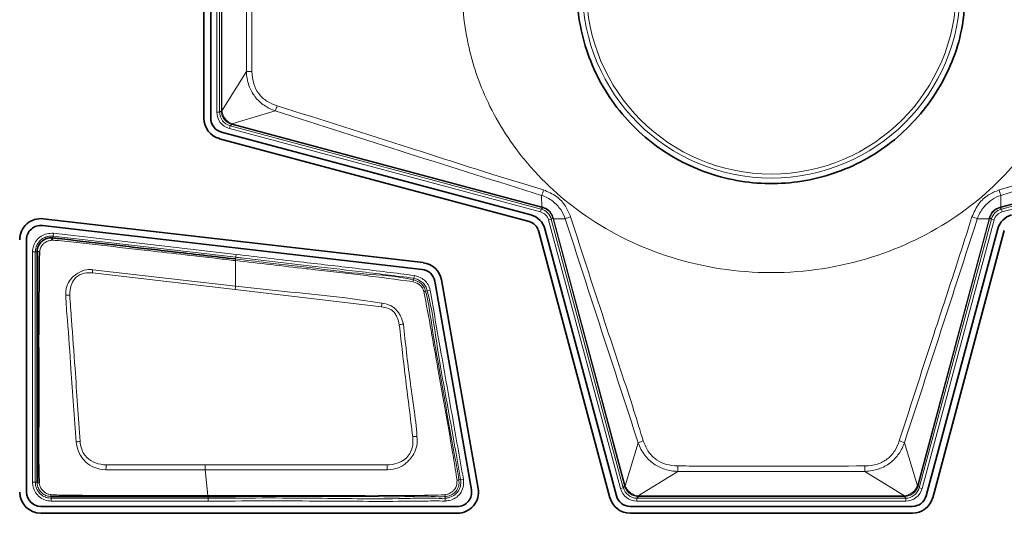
# Model space of a CAD drawing. Header units: millimetres. Extents: x 0 to 1118, y 0 to 864.
# Tile 93 of 200: x 787.68 to 799.26, y 270.49 to 276.3. Entities that reach past the tile are written whole.
import ezdxf

# ---------------------------------------------------------------- set-up
doc = ezdxf.new("R2010")
doc.units = ezdxf.units.MM

msp = doc.modelspace()

# ---------------------------------------------------------------- linework, layer by layer
at = {"color": 7, "linetype": 'Continuous', "lineweight": 35}
for p, q in [((789.848, 278.182), (789.848, 275.139)), ((789.928, 275.139), (789.928, 278.182)), ((790.032, 274.899), (793.672, 273.924)), ((793.693, 274.002), (790.053, 274.977)), ((793.831, 274.087), (793.818, 274.09)), ((792.424, 273.441), (787.958, 273.958)), ((799.09, 273.969), (799.087, 273.956)), ((787.949, 273.878), (792.415, 273.361)), ((794.699, 270.697), (793.857, 273.838)), ((799.182, 273.838), (798.34, 270.697)), ((788.072, 273.732), (788.06, 273.704)), ((793.78, 273.817), (794.621, 270.676)), ((798.418, 270.676), (799.259, 273.817)), ((787.762, 270.741), (787.762, 273.711)), ((792.561, 273.223), (792.994, 270.77)), ((793.073, 270.784), (792.64, 273.237)), ((790.22, 270.701), (790.22, 270.702)), ((790.22, 270.691), (790.22, 270.701)), ((790.22, 270.69), (790.22, 270.691)), ((792.828, 270.573), (787.93, 270.573)), ((787.93, 270.492), (792.828, 270.492)), ((798.178, 270.573), (794.861, 270.573)), ((794.861, 270.492), (798.178, 270.492))]:
    msp.add_line(p, q, dxfattribs=at)
at = {"color": 7, "linetype": 'Continuous', "lineweight": 18}
for p, q in [((789.999, 275.211), (789.999, 278.103)), ((790.032, 278.103), (790.032, 275.211)), ((790.053, 275.227), (790.053, 278.087)), ((790.059, 278.087), (790.059, 275.227)), ((790.347, 275.69), (790.347, 277.624)), ((790.059, 275.225), (790.347, 275.69)), ((790.032, 275.211), (790.053, 275.227)), ((790.053, 275.227), (790.059, 275.227)), ((790.687, 275.227), (790.176, 275.073)), ((790.032, 275.211), (789.999, 275.211)), ((790.155, 275.05), (790.147, 275.018)), ((793.806, 274.038), (790.147, 275.018)), ((790.176, 275.066), (790.155, 275.05)), ((790.155, 275.05), (793.814, 274.07)), ((790.176, 275.066), (790.178, 275.073)), ((793.818, 274.09), (790.176, 275.066)), ((790.178, 275.073), (793.82, 274.097)), ((799.219, 274.097), (802.861, 275.073)), ((802.863, 275.066), (799.221, 274.09)), ((799.225, 274.07), (802.884, 275.05)), ((802.892, 275.018), (799.233, 274.038)), ((793.82, 274.097), (793.819, 274.232)), ((799.22, 274.232), (799.219, 274.097)), ((793.814, 274.07), (793.806, 274.038)), ((793.814, 274.07), (793.831, 274.087)), ((793.818, 274.09), (793.82, 274.097)), ((799.221, 274.09), (799.208, 274.087)), ((799.208, 274.087), (799.225, 274.07)), ((799.219, 274.097), (799.221, 274.09)), ((799.225, 274.07), (799.233, 274.038)), ((793.932, 273.952), (793.9, 273.943)), ((793.949, 273.969), (793.932, 273.952)), ((793.932, 273.952), (794.779, 270.793)), ((793.953, 273.956), (793.949, 273.969)), ((793.953, 273.956), (793.959, 273.958)), ((794.795, 270.814), (793.953, 273.956)), ((794.097, 273.957), (793.959, 273.958)), ((793.959, 273.958), (794.801, 270.816)), ((798.238, 270.816), (799.08, 273.958)), ((799.087, 273.956), (798.245, 270.814)), ((798.26, 270.793), (799.107, 273.952)), ((799.08, 273.958), (798.942, 273.957)), ((799.08, 273.958), (799.087, 273.956)), ((799.107, 273.952), (799.09, 273.969)), ((799.107, 273.952), (799.139, 273.943)), ((794.746, 270.784), (793.9, 273.943)), ((799.139, 273.943), (798.293, 270.784)), ((788.072, 273.732), (788.074, 273.752)), ((788.072, 273.732), (788.072, 273.732)), ((788.074, 273.752), (788.078, 273.786)), ((788.074, 273.752), (790.222, 273.504)), ((790.226, 273.537), (788.078, 273.786)), ((787.865, 273.566), (787.832, 273.566)), ((787.832, 273.566), (787.832, 270.857)), ((787.865, 270.857), (787.865, 273.566)), ((787.865, 273.566), (787.886, 273.566)), ((790.22, 273.484), (790.222, 273.504)), ((790.22, 273.484), (790.22, 273.484)), ((790.222, 273.504), (790.226, 273.537)), ((790.22, 273.164), (790.22, 273.464)), ((788.538, 273.32), (790.215, 273.124)), ((790.22, 273.164), (788.541, 273.358)), ((792.314, 273.258), (792.308, 273.238)), ((792.322, 273.29), (792.314, 273.258)), ((790.215, 273.124), (791.935, 272.922)), ((792.455, 273.105), (792.474, 273.11)), ((792.507, 273.118), (792.474, 273.11)), ((794.802, 270.814), (794.955, 271.323)), ((798.084, 271.323), (798.238, 270.814)), ((789.861, 271.061), (788.697, 271.061)), ((789.894, 270.702), (789.861, 271.003)), ((795.419, 270.985), (794.954, 270.697)), ((797.62, 270.985), (795.419, 270.985)), ((798.085, 270.697), (797.62, 270.985)), ((787.865, 270.857), (787.832, 270.857)), ((787.886, 270.857), (787.865, 270.857)), ((787.886, 270.857), (787.886, 270.857)), ((792.866, 270.889), (792.845, 270.886)), ((792.899, 270.893), (792.866, 270.889)), ((794.779, 270.793), (794.746, 270.784)), ((794.779, 270.793), (794.795, 270.814)), ((794.795, 270.814), (794.801, 270.816)), ((798.238, 270.816), (798.245, 270.814)), ((798.245, 270.814), (798.26, 270.793)), ((798.26, 270.793), (798.293, 270.784)), ((788.053, 270.67), (788.053, 270.69)), ((789.896, 270.67), (788.053, 270.67)), ((788.053, 270.67), (788.053, 270.636)), ((788.053, 270.636), (789.896, 270.636)), ((789.896, 270.69), (789.896, 270.67)), ((789.896, 270.636), (789.896, 270.67)), ((792.681, 270.69), (792.683, 270.669)), ((792.686, 270.636), (792.683, 270.669)), ((794.956, 270.69), (794.94, 270.67)), ((794.94, 270.67), (798.1, 270.67)), ((794.94, 270.67), (794.94, 270.636)), ((798.1, 270.636), (794.94, 270.636)), ((794.956, 270.697), (798.084, 270.697)), ((794.956, 270.697), (794.956, 270.69)), ((798.084, 270.69), (794.956, 270.69)), ((798.084, 270.697), (798.084, 270.69)), ((798.1, 270.67), (798.084, 270.69)), ((798.1, 270.67), (798.1, 270.636))]:
    msp.add_line(p, q, dxfattribs=at)
at = {"color": 7, "linetype": 'Continuous', "lineweight": 35, "flags": 128}
msp.add_lwpolyline([(789.896, 270.69), (790.058, 270.69), (790.22, 270.69)], dxfattribs=at)
at = {"color": 7, "linetype": 'Continuous', "lineweight": 18}
for radius in [2.222, 2.174]:
    msp.add_circle((796.52, 276.657), radius, dxfattribs=at)
for centre, radius, start, end in [((790.419, 272.425), 3.266, 90.1461, 91.2714), ((790.059, 275.205), 0.0199, 89.8656, 109.6287), ((790.184, 275.436), 0.545, 337.4304, 344.044), ((790.157, 275.078), 0.0199, 325.3713, 345.1344), ((793.243, 274.463), 0.621, 338.1023, 344.3963), ((799.796, 274.463), 0.621, 195.6037, 201.8977), ((793.839, 274.092), 0.00907, 167.7691, 216.5329), ((799.201, 274.092), 0.00907, 323.4671, 12.2309), ((793.955, 273.976), 0.00907, 233.4671, 282.2309), ((794.288, 273.53), 0.468, 105.8545, 114.1445), ((798.751, 273.53), 0.468, 65.8555, 74.1455), ((799.085, 273.976), 0.00907, 257.7691, 306.5329), ((787.912, 273.52), 0.0533, 85.928, 119.6192), ((793.891, 272.912), 5.369, 175.2299, 175.6375), ((793.842, 272.7), 3.652, 172.6925, 173.326), ((792.19, 273.249), 0.119, 344.4433, 354.724), ((788.28, 272.591), 0.469, 91.2549, 97.0477), ((792.461, 273.005), 0.0997, 93.8017, 105.8267), ((794.59, 272.476), 2.693, 169.5707, 170.4715), ((792.241, 272.207), 0.512, 95.4602, 100.899), ((792.385, 270.342), 1.056, 91.7494, 94.4633), ((788.518, 270.158), 1.186, 96.1064, 98.3889), ((795.149, 270.876), 0.487, 106.0695, 113.4816), ((797.89, 270.876), 0.487, 66.5184, 73.9305), ((838.24, 269.722), 49.561, 178.4526, 178.519), ((768.683, 269.717), 23.356, 3.1585, 3.2988), ((791.931, 271.057), 3.489, 358.807, 359.8655), ((801.108, 271.057), 3.489, 180.1345, 181.193), ((792.818, 270.944), 0.0645, 275.0085, 295.2679), ((788.073, 270.711), 0.0288, 177.776, 226.801), ((792.639, 270.704), 0.0443, 341.5629, 8.1411), ((794.807, 270.795), 0.02, 104.8624, 124.5005), ((798.232, 270.795), 0.02, 55.4995, 75.1376), ((794.934, 270.697), 0.02, 340.4995, 0.1376), ((798.105, 270.697), 0.02, 179.8624, 199.5005)]:
    msp.add_arc(centre, radius, start, end, dxfattribs=at)
at = {"color": 7, "linetype": 'Continuous', "lineweight": 35}
for centre, radius, start, end in [((790.096, 275.139), 0.248, 180, 255), ((790.096, 275.139), 0.168, 180, 255), ((787.93, 273.711), 0.248, 83.3982, 180), ((793.633, 273.778), 0.232, 15, 75), ((799.406, 273.778), 0.232, 105, 165), ((787.93, 273.711), 0.168, 83.3982, 180), ((793.633, 273.778), 0.152, 15, 75), ((792.396, 273.194), 0.248, 10, 83.3982), ((792.396, 273.194), 0.168, 10, 83.3982), ((787.93, 270.741), 0.248, 180, 270), ((787.93, 270.741), 0.168, 180, 270), ((792.828, 270.741), 0.248, 270, 10), ((792.828, 270.741), 0.168, 270, 10), ((794.861, 270.741), 0.248, 195, 270), ((794.861, 270.741), 0.168, 195, 270), ((798.178, 270.741), 0.168, 270, 345), ((798.178, 270.741), 0.248, 270, 345)]:
    msp.add_arc(centre, radius, start, end, dxfattribs=at)
at = {"color": 7, "linetype": 'Continuous', "lineweight": 18}
for centre, major_axis, ratio, start_param, end_param in [((790.223, 275.23), (0.162, 0.056), 0.972579, 2.818102, 2.835437), ((790.163, 275.23), (0.0984, 0.0344), 0.954922, 2.819823, 2.837158), ((790.199, 275.211), (-0.159, -0.122), 0.999758, 5.628804, 6.937567), ((790.199, 275.211), (0.132, 0.101), 0.999661, 2.487211, 3.795974), ((790.223, 275.23), (0.096, 0.142), 0.972579, 3.447748, 3.465083), ((790.208, 275.172), (0.0587, 0.0862), 0.954922, 3.446027, 3.463362), ((793.771, 273.909), (0.118, 0.118), 0.999878, 5.759674, 6.806696), ((799.268, 273.909), (0.118, -0.118), 0.999878, 2.618082, 3.665103), ((793.771, 273.909), (0.0943, 0.0943), 0.999797, 5.759674, 6.806696), ((799.268, 273.909), (-0.0943, 0.0943), 0.999797, 5.759674, 6.806696), ((794.94, 270.836), (-0.122, -0.159), 0.999758, 5.628804, 6.937567), ((794.94, 270.836), (0.101, 0.132), 0.999661, 2.487211, 3.795974), ((794.958, 270.861), (0.142, 0.096), 0.972579, 2.818102, 2.835319), ((794.9, 270.845), (0.0862, 0.0587), 0.954922, 2.819823, 2.83704), ((798.099, 270.836), (-0.101, 0.132), 0.999661, 2.487211, 3.795974), ((798.099, 270.836), (0.122, -0.159), 0.999758, 5.628804, 6.937567), ((798.139, 270.845), (0.0862, -0.0587), 0.954922, 0.304553, 0.321769), ((798.081, 270.861), (0.142, -0.096), 0.972579, 0.306274, 0.32349), ((794.958, 270.861), (0.056, 0.162), 0.972579, 3.447867, 3.465083), ((794.958, 270.801), (0.0344, 0.0984), 0.954922, 3.446146, 3.463362), ((798.081, 270.801), (-0.0344, 0.0984), 0.954922, 2.819823, 2.83704), ((798.081, 270.861), (-0.056, 0.162), 0.972579, 2.818102, 2.835319)]:
    msp.add_ellipse(centre, major_axis=major_axis, ratio=ratio, start_param=start_param, end_param=end_param, dxfattribs=at)
for points, knots in [([(800.153, 276.657), (800.141, 276.859), (800.116, 277.299), (799.882, 277.992), (799.43, 278.72), (798.693, 279.39), (797.69, 279.874), (796.52, 280.051), (795.349, 279.874), (794.346, 279.39), (793.61, 278.72), (793.155, 277.992), (792.93, 277.299), (792.866, 276.657), (792.93, 276.015), (793.155, 275.322), (793.61, 274.594), (794.346, 273.924), (795.349, 273.441), (796.52, 273.263), (797.69, 273.441), (798.693, 273.924), (799.43, 274.594), (799.882, 275.322), (800.116, 276.015), (800.141, 276.456), (800.153, 276.657)], [0, 0, 0, 0, 0.027672, 0.060454, 0.099202, 0.144378, 0.19539, 0.25, 0.30461, 0.355622, 0.400798, 0.439546, 0.472328, 0.5, 0.527672, 0.560454, 0.599202, 0.644378, 0.69539, 0.75, 0.80461, 0.855622, 0.900798, 0.939546, 0.972328, 1, 1, 1, 1]), ([(790.411, 277.623), (790.411, 277.579), (790.41, 277.357), (790.408, 276.713), (790.41, 276.113), (790.411, 275.691)], [0, 0, 0, 0, 0.069002, 0.345011, 1, 1, 1, 1]), ([(790.687, 275.227), (790.687, 275.227), (790.641, 275.242), (790.551, 275.286), (790.441, 275.389), (790.367, 275.528), (790.349, 275.634), (790.347, 275.69), (790.347, 275.69)], [0, 0, 0, 0, 0.000033, 0.240706, 0.482945, 0.724319, 0.999967, 1, 1, 1, 1]), ([(790.411, 275.691), (790.415, 275.641), (790.423, 275.547), (790.488, 275.424), (790.585, 275.333), (790.667, 275.302), (790.708, 275.286)], [0, 0, 0, 0, 0.278433, 0.517723, 0.757717, 1, 1, 1, 1]), ([(790.173, 275.067), (790.156, 275.074), (790.121, 275.088), (790.081, 275.129), (790.057, 275.176), (790.054, 275.21), (790.053, 275.224)], [0, 0, 0, 0, 0.267205, 0.530926, 0.792194, 1, 1, 1, 1]), ([(790.059, 275.225), (790.059, 275.225), (790.061, 275.212), (790.068, 275.182), (790.092, 275.137), (790.129, 275.098), (790.16, 275.079), (790.176, 275.073), (790.176, 275.073)], [0, 0, 0, 0, 0.000099, 0.205023, 0.468657, 0.735206, 0.999901, 1, 1, 1, 1]), ([(793.819, 274.232), (793.296, 274.396), (792.25, 274.724), (791.208, 275.059), (790.687, 275.227)], [0, 0, 0, 0, 0.499906, 1, 1, 1, 1]), ([(790.708, 275.286), (791.231, 275.121), (792.069, 274.856), (793.11, 274.519), (793.634, 274.359), (793.841, 274.296)], [0, 0, 0, 0, 0.50095, 0.80236, 1, 1, 1, 1]), ([(799.198, 274.296), (799.721, 274.458), (800.53, 274.709), (801.568, 275.051), (802.093, 275.213), (802.331, 275.286)], [0, 0, 0, 0, 0.499028, 0.772399, 1, 1, 1, 1]), ([(802.352, 275.227), (801.831, 275.059), (800.789, 274.724), (799.743, 274.396), (799.22, 274.232)], [0, 0, 0, 0, 0.500078, 1, 1, 1, 1]), ([(793.841, 274.296), (793.894, 274.274), (793.994, 274.23), (794.104, 274.114), (794.142, 274.023), (794.16, 273.98)], [0, 0, 0, 0, 0.36574, 0.701782, 1, 1, 1, 1]), ([(798.879, 273.98), (798.902, 274.033), (798.947, 274.133), (799.065, 274.242), (799.155, 274.279), (799.198, 274.296)], [0, 0, 0, 0, 0.3719437, 0.7041282, 1, 1, 1, 1]), ([(794.097, 273.957), (794.097, 273.957), (794.084, 273.995), (794.045, 274.072), (793.951, 274.171), (793.866, 274.217), (793.819, 274.232), (793.819, 274.232)], [0, 0, 0, 0, 0.00005, 0.297674, 0.635276, 0.99995, 1, 1, 1, 1]), ([(799.22, 274.232), (799.22, 274.232), (799.182, 274.22), (799.105, 274.182), (799.005, 274.089), (798.958, 274.004), (798.942, 273.957), (798.942, 273.957)], [0, 0, 0, 0, 0.00005, 0.294628, 0.628272, 0.99995, 1, 1, 1, 1]), ([(793.82, 274.097), (793.82, 274.097), (793.823, 274.096), (793.827, 274.095), (793.83, 274.094)], [0, 0, 0, 0, 0.001998, 1, 1, 1, 1]), ([(793.83, 274.094), (793.834, 274.093), (793.856, 274.087), (793.894, 274.066), (793.936, 274.023), (793.95, 273.986), (793.956, 273.967)], [0, 0, 0, 0, 0.066348, 0.367276, 0.687028, 1, 1, 1, 1]), ([(793.949, 273.969), (793.943, 273.986), (793.93, 274.021), (793.891, 274.061), (793.855, 274.08), (793.835, 274.086), (793.831, 274.087)], [0, 0, 0, 0, 0.315839, 0.630493, 0.931818, 1, 1, 1, 1]), ([(799.083, 273.967), (799.084, 273.971), (799.09, 273.993), (799.111, 274.032), (799.154, 274.074), (799.191, 274.087), (799.209, 274.094)], [0, 0, 0, 0, 0.066348, 0.367276, 0.687028, 1, 1, 1, 1]), ([(799.208, 274.087), (799.191, 274.08), (799.156, 274.068), (799.116, 274.029), (799.097, 273.993), (799.091, 273.973), (799.09, 273.969)], [0, 0, 0, 0, 0.315839, 0.630493, 0.931818, 1, 1, 1, 1]), ([(799.209, 274.094), (799.213, 274.095), (799.216, 274.096), (799.219, 274.097), (799.219, 274.097)], [0, 0, 0, 0, 0.998002, 1, 1, 1, 1]), ([(793.956, 273.967), (793.957, 273.964), (793.958, 273.961), (793.959, 273.958), (793.959, 273.958)], [0, 0, 0, 0, 0.998002, 1, 1, 1, 1]), ([(794.955, 271.323), (794.811, 271.762), (794.524, 272.639), (794.239, 273.518), (794.097, 273.957)], [0, 0, 0, 0, 0.500027, 1, 1, 1, 1]), ([(794.16, 273.98), (794.301, 273.541), (794.547, 272.778), (794.841, 271.905), (794.978, 271.462), (795.014, 271.344)], [0, 0, 0, 0, 0.49889, 0.867446, 1, 1, 1, 1]), ([(798.025, 271.344), (798.167, 271.785), (798.393, 272.492), (798.685, 273.367), (798.824, 273.807), (798.879, 273.98)], [0, 0, 0, 0, 0.501063, 0.803813, 1, 1, 1, 1]), ([(798.942, 273.957), (798.8, 273.518), (798.515, 272.639), (798.228, 271.762), (798.084, 271.323)], [0, 0, 0, 0, 0.499979, 1, 1, 1, 1]), ([(799.08, 273.958), (799.08, 273.958), (799.081, 273.961), (799.082, 273.964), (799.083, 273.967)], [0, 0, 0, 0, 0.001998, 1, 1, 1, 1]), ([(788.078, 273.786), (788.052, 273.786), (788.001, 273.786), (787.93, 273.755), (787.875, 273.704), (787.839, 273.638), (787.834, 273.59), (787.832, 273.566)], [0, 0, 0, 0, 0.209345, 0.409215, 0.609199, 0.809715, 1, 1, 1, 1]), ([(787.865, 273.566), (787.867, 273.586), (787.871, 273.627), (787.902, 273.683), (787.949, 273.726), (788.009, 273.753), (788.052, 273.753), (788.074, 273.752)], [0, 0, 0, 0, 0.190329, 0.390812, 0.590745, 0.790603, 1, 1, 1, 1]), ([(787.916, 273.573), (787.919, 273.587), (787.924, 273.614), (787.947, 273.65), (787.978, 273.679), (788.016, 273.699), (788.045, 273.702), (788.06, 273.704)], [0, 0, 0, 0, 0.196747, 0.396314, 0.594795, 0.793198, 1, 1, 1, 1]), ([(788.06, 273.704), (788.085, 273.703), (788.159, 273.701), (788.424, 273.668), (788.76, 273.632), (789.335, 273.566), (789.79, 273.514), (790.148, 273.473), (790.22, 273.464)], [0, 0, 0, 0, 0.035429, 0.102333, 0.368564, 0.501706, 0.901071, 1, 1, 1, 1]), ([(792.308, 273.238), (792.308, 273.238), (792.119, 273.287), (791.73, 273.298), (791.16, 273.377), (790.657, 273.432), (790.344, 273.469), (790.22, 273.484)], [0, 0, 0, 0, 0.00001, 0.278384, 0.550027, 0.821735, 1, 1, 1, 1]), ([(790.22, 273.484), (790.22, 273.482), (790.22, 273.48), (790.22, 273.471), (790.22, 273.465), (790.22, 273.464)], [0, 0, 0, 0, 0.49909, 0.942114, 1, 1, 1, 1]), ([(790.222, 273.504), (790.244, 273.501), (790.354, 273.489), (790.641, 273.455), (791.101, 273.402), (791.688, 273.335), (792.099, 273.285), (792.314, 273.258)], [0, 0, 0, 0, 0.031656, 0.158282, 0.411533, 0.691401, 1, 1, 1, 1]), ([(792.322, 273.29), (792.105, 273.317), (791.672, 273.37), (790.973, 273.45), (790.491, 273.506), (790.226, 273.537)], [0, 0, 0, 0, 0.310081, 0.620158, 1, 1, 1, 1]), ([(790.22, 273.464), (790.22, 273.464), (790.497, 273.434), (790.809, 273.397), (791.311, 273.339), (791.73, 273.293), (792.112, 273.243), (792.305, 273.217)], [0, 0, 0, 0, 0.00001, 0.3983, 0.449701, 0.721811, 1, 1, 1, 1]), ([(788.541, 273.358), (788.54, 273.358), (788.531, 273.359), (788.49, 273.361), (788.446, 273.354), (788.392, 273.334), (788.351, 273.31), (788.29, 273.261), (788.238, 273.185), (788.222, 273.109), (788.223, 273.066), (788.223, 273.056)], [0, 0, 0, 0, 0.001347, 0.054783, 0.25102, 0.264576, 0.400928, 0.539476, 0.736893, 0.941814, 1, 1, 1, 1]), ([(788.27, 273.06), (788.272, 273.098), (788.275, 273.164), (788.317, 273.242), (788.366, 273.289), (788.431, 273.317), (788.49, 273.323), (788.529, 273.321), (788.538, 273.32)], [0, 0, 0, 0, 0.26184, 0.460052, 0.594473, 0.72855, 0.940791, 1, 1, 1, 1]), ([(792.314, 273.258), (792.314, 273.258), (792.342, 273.251), (792.388, 273.234), (792.441, 273.191), (792.464, 273.148), (792.472, 273.12), (792.474, 273.11)], [0, 0, 0, 0, 0.000086, 0.384562, 0.625657, 0.864938, 1, 1, 1, 1]), ([(792.507, 273.118), (792.504, 273.129), (792.495, 273.162), (792.467, 273.212), (792.407, 273.263), (792.354, 273.28), (792.322, 273.29)], [0, 0, 0, 0, 0.129453, 0.379353, 0.628058, 1, 1, 1, 1]), ([(791.942, 272.963), (791.942, 272.963), (791.372, 273.059), (790.793, 273.093), (790.22, 273.164), (790.22, 273.164)], [0, 0, 0, 0, 0.0006345, 0.9999885, 1, 1, 1, 1]), ([(792.305, 273.217), (792.327, 273.209), (792.362, 273.197), (792.399, 273.168), (792.412, 273.15), (792.417, 273.143), (792.417, 273.143)], [0, 0, 0, 0, 0.514087, 0.807932, 0.999855, 1, 1, 1, 1]), ([(792.455, 273.105), (792.455, 273.105), (792.452, 273.114), (792.445, 273.14), (792.423, 273.18), (792.374, 273.217), (792.333, 273.232), (792.308, 273.238), (792.308, 273.238)], [0, 0, 0, 0, 0.000095, 0.130179, 0.395684, 0.633012, 0.999905, 1, 1, 1, 1]), ([(792.417, 273.143), (792.417, 273.143), (792.419, 273.137), (792.427, 273.124), (792.431, 273.11), (792.434, 273.101)], [0, 0, 0, 0, 0.000443, 0.40961, 1, 1, 1, 1]), ([(788.223, 273.056), (788.223, 273.056), (788.225, 272.959), (788.253, 272.67), (788.289, 272.096), (788.324, 271.617), (788.345, 271.331)], [0, 0, 0, 0, 0.000487, 0.169203, 0.503155, 1, 1, 1, 1]), ([(788.392, 271.337), (788.372, 271.623), (788.339, 272.101), (788.297, 272.675), (788.277, 272.963), (788.27, 273.06)], [0, 0, 0, 0, 0.4968979, 0.8319006, 1, 1, 1, 1]), ([(792.434, 273.101), (792.463, 272.949), (792.52, 272.647), (792.632, 271.995), (792.741, 271.408), (792.81, 270.969), (792.824, 270.88)], [0, 0, 0, 0, 0.2058013, 0.4093355, 0.8800131, 1, 1, 1, 1]), ([(792.845, 270.886), (792.845, 270.886), (792.834, 270.975), (792.746, 271.41), (792.654, 271.999), (792.53, 272.648), (792.493, 272.955), (792.455, 273.105), (792.455, 273.105)], [0, 0, 0, 0, 0.000009, 0.119309, 0.590299, 0.794033, 0.999991, 1, 1, 1, 1]), ([(792.474, 273.11), (792.474, 273.11), (792.534, 272.88), (792.593, 272.386), (792.735, 271.649), (792.822, 271.142), (792.866, 270.889)], [0, 0, 0, 0, 0.0000088, 0.3161044, 0.6583949, 1, 1, 1, 1]), ([(792.899, 270.893), (792.854, 271.146), (792.765, 271.653), (792.634, 272.395), (792.548, 272.883), (792.507, 273.118)], [0, 0, 0, 0, 0.341664, 0.683327, 1, 1, 1, 1]), ([(791.935, 272.922), (791.962, 272.917), (792.007, 272.909), (792.066, 272.879), (792.099, 272.838), (792.128, 272.782), (792.138, 272.739), (792.145, 272.71)], [0, 0, 0, 0, 0.250201, 0.42051, 0.594738, 0.728296, 1, 1, 1, 1]), ([(792.193, 272.717), (792.193, 272.718), (792.186, 272.75), (792.171, 272.798), (792.132, 272.859), (792.091, 272.909), (792.024, 272.949), (791.972, 272.958), (791.942, 272.963)], [0, 0, 0, 0, 0.00355, 0.262469, 0.393053, 0.580016, 0.764405, 1, 1, 1, 1]), ([(792.145, 272.71), (792.17, 272.491), (792.22, 272.053), (792.276, 271.614), (792.303, 271.395)], [0, 0, 0, 0, 0.499577, 1, 1, 1, 1]), ([(792.353, 271.397), (792.353, 271.398), (792.337, 271.619), (792.265, 272.058), (792.217, 272.497), (792.193, 272.717)], [0, 0, 0, 0, 0.000827, 0.500349, 1, 1, 1, 1]), ([(792.004, 271.004), (792.004, 271.004), (792.049, 271.007), (792.131, 271.017), (792.215, 271.07), (792.272, 271.13), (792.321, 271.194), (792.359, 271.289), (792.355, 271.36), (792.353, 271.397)], [0, 0, 0, 0, 0.002459, 0.22625, 0.406164, 0.495118, 0.643227, 0.812703, 1, 1, 1, 1]), ([(788.345, 271.331), (788.345, 271.331), (788.346, 271.325), (788.351, 271.281), (788.371, 271.21), (788.412, 271.149), (788.46, 271.091), (788.504, 271.058), (788.589, 271.015), (788.647, 271.009), (788.696, 271.003)], [0, 0, 0, 0, 0.001548, 0.034178, 0.254052, 0.411597, 0.454822, 0.677529, 0.721807, 1, 1, 1, 1]), ([(788.697, 271.061), (788.655, 271.065), (788.572, 271.075), (788.494, 271.125), (788.445, 271.174), (788.41, 271.229), (788.397, 271.292), (788.392, 271.331), (788.392, 271.337)], [0, 0, 0, 0, 0.2780101, 0.5442232, 0.5854572, 0.737591, 0.9626885, 1, 1, 1, 1]), ([(792.303, 271.395), (792.305, 271.361), (792.309, 271.298), (792.281, 271.214), (792.243, 271.156), (792.19, 271.11), (792.112, 271.071), (792.041, 271.064), (792.001, 271.061)], [0, 0, 0, 0, 0.194137, 0.3600271, 0.5059452, 0.5922495, 0.7664029, 1, 1, 1, 1]), ([(795.419, 270.985), (795.419, 270.985), (795.368, 270.987), (795.269, 271.002), (795.133, 271.068), (795.021, 271.176), (794.972, 271.271), (794.955, 271.323), (794.955, 271.323)], [0, 0, 0, 0, 0.000033, 0.249575, 0.487562, 0.72675, 0.999967, 1, 1, 1, 1]), ([(795.014, 271.344), (795.032, 271.298), (795.067, 271.212), (795.166, 271.116), (795.286, 271.059), (795.374, 271.053), (795.42, 271.049)], [0, 0, 0, 0, 0.274544, 0.511285, 0.747593, 1, 1, 1, 1]), ([(797.619, 271.049), (797.67, 271.053), (797.764, 271.061), (797.888, 271.126), (797.978, 271.223), (798.01, 271.304), (798.025, 271.344)], [0, 0, 0, 0, 0.278939, 0.519553, 0.760958, 1, 1, 1, 1]), ([(798.084, 271.323), (798.084, 271.323), (798.069, 271.278), (798.026, 271.188), (797.922, 271.079), (797.783, 271.005), (797.676, 270.987), (797.62, 270.985), (797.62, 270.985)], [0, 0, 0, 0, 0.000033, 0.237572, 0.481211, 0.723864, 0.999967, 1, 1, 1, 1]), ([(792.001, 271.061), (791.409, 271.061), (790.695, 271.061), (789.982, 271.061), (789.861, 271.061)], [0, 0, 0, 0, 0.829941, 1, 1, 1, 1]), ([(795.42, 271.049), (795.464, 271.049), (795.686, 271.048), (796.42, 271.046), (797.108, 271.048), (797.619, 271.049)], [0, 0, 0, 0, 0.060615, 0.303076, 1, 1, 1, 1]), ([(788.696, 271.003), (788.696, 271.003), (788.721, 271.003), (788.842, 271.004), (789.06, 271.003), (789.423, 271.003), (789.69, 271.003), (789.861, 271.003)], [0, 0, 0, 0, 0.000687, 0.06449, 0.312291, 0.560873, 1, 1, 1, 1]), ([(789.861, 271.003), (789.861, 271.003), (789.982, 271.003), (790.696, 271.004), (791.411, 271.004), (792.004, 271.004)], [0, 0, 0, 0, 0.0000093, 0.1698351, 1, 1, 1, 1]), ([(787.832, 270.857), (787.833, 270.84), (787.836, 270.797), (787.864, 270.735), (787.915, 270.679), (787.981, 270.643), (788.029, 270.638), (788.053, 270.636)], [0, 0, 0, 0, 0.150919, 0.365544, 0.580304, 0.795387, 1, 1, 1, 1]), ([(788.053, 270.67), (788.033, 270.671), (787.992, 270.675), (787.936, 270.706), (787.893, 270.753), (787.869, 270.806), (787.866, 270.842), (787.865, 270.857)], [0, 0, 0, 0, 0.204644, 0.419724, 0.634459, 0.849054, 1, 1, 1, 1]), ([(787.886, 270.857), (787.886, 270.856), (787.887, 270.855), (787.892, 270.852), (787.9, 270.85), (787.907, 270.849), (787.91, 270.849)], [0, 0, 0, 0, 0.250053, 0.50007, 0.750052, 1, 1, 1, 1]), ([(787.886, 270.857), (787.887, 270.843), (787.889, 270.809), (787.912, 270.761), (787.951, 270.721), (788, 270.695), (788.035, 270.692), (788.053, 270.69)], [0, 0, 0, 0, 0.1664486, 0.3795865, 0.5927885, 0.79666, 1, 1, 1, 1]), ([(788.044, 270.712), (788.031, 270.715), (788.003, 270.72), (787.966, 270.744), (787.936, 270.776), (787.916, 270.813), (787.912, 270.838), (787.91, 270.849)], [0, 0, 0, 0, 0.193166, 0.407369, 0.628455, 0.842424, 1, 1, 1, 1]), ([(792.681, 270.69), (792.681, 270.69), (792.687, 270.69), (792.714, 270.693), (792.755, 270.705), (792.801, 270.734), (792.832, 270.776), (792.85, 270.829), (792.848, 270.868), (792.845, 270.886), (792.845, 270.886)], [0, 0, 0, 0, 0.000069, 0.054536, 0.282929, 0.437207, 0.600817, 0.815435, 0.999931, 1, 1, 1, 1]), ([(792.866, 270.889), (792.866, 270.889), (792.869, 270.862), (792.869, 270.81), (792.838, 270.743), (792.787, 270.697), (792.733, 270.676), (792.697, 270.671), (792.683, 270.669)], [0, 0, 0, 0, 0.000062, 0.249313, 0.47095, 0.659493, 0.874811, 1, 1, 1, 1]), ([(792.824, 270.88), (792.823, 270.864), (792.823, 270.831), (792.807, 270.788), (792.782, 270.756), (792.747, 270.73), (792.712, 270.716), (792.688, 270.711), (792.683, 270.71)], [0, 0, 0, 0, 0.19976, 0.402451, 0.548016, 0.693005, 0.938214, 1, 1, 1, 1]), ([(792.686, 270.636), (792.701, 270.638), (792.743, 270.644), (792.806, 270.668), (792.866, 270.723), (792.898, 270.793), (792.903, 270.853), (792.9, 270.884), (792.899, 270.893)], [0, 0, 0, 0, 0.11954, 0.333076, 0.527763, 0.752347, 0.927472, 1, 1, 1, 1]), ([(789.894, 270.702), (789.849, 270.702), (789.627, 270.702), (789.227, 270.702), (788.801, 270.701), (788.496, 270.702), (788.311, 270.706), (788.165, 270.704), (788.076, 270.71), (788.044, 270.712)], [0, 0, 0, 0, 0.072064, 0.360321, 0.648578, 0.76249, 0.855737, 0.947473, 1, 1, 1, 1]), ([(792.683, 270.71), (792.629, 270.708), (792.471, 270.704), (791.9, 270.697), (791.133, 270.703), (790.47, 270.702), (790.22, 270.702)], [0, 0, 0, 0, 0.0661642, 0.1924748, 0.6951687, 1, 1, 1, 1]), ([(794.953, 270.69), (794.934, 270.692), (794.896, 270.697), (794.847, 270.727), (794.812, 270.766), (794.8, 270.797), (794.795, 270.811)], [0, 0, 0, 0, 0.267355, 0.531013, 0.792242, 1, 1, 1, 1]), ([(794.802, 270.814), (794.802, 270.814), (794.806, 270.801), (794.821, 270.774), (794.856, 270.737), (794.902, 270.709), (794.936, 270.699), (794.954, 270.697), (794.954, 270.697)], [0, 0, 0, 0, 0.000099, 0.204967, 0.468567, 0.735063, 0.999901, 1, 1, 1, 1]), ([(798.085, 270.697), (798.085, 270.697), (798.099, 270.699), (798.129, 270.706), (798.173, 270.73), (798.213, 270.767), (798.231, 270.798), (798.238, 270.814), (798.238, 270.814)], [0, 0, 0, 0, 0.000099, 0.204967, 0.468567, 0.735063, 0.999901, 1, 1, 1, 1]), ([(798.244, 270.811), (798.237, 270.793), (798.223, 270.758), (798.181, 270.719), (798.134, 270.695), (798.101, 270.692), (798.086, 270.69)], [0, 0, 0, 0, 0.267355, 0.531013, 0.792242, 1, 1, 1, 1]), ([(790.22, 270.701), (790.194, 270.701), (790.16, 270.701), (790.051, 270.701), (789.968, 270.701), (789.894, 270.701)], [0, 0, 0, 0, 0.23326, 0.314883, 1, 1, 1, 1]), ([(792.683, 270.669), (792.683, 270.669), (792.638, 270.665), (792.501, 270.676), (791.996, 270.655), (791.112, 270.676), (790.32, 270.672), (789.896, 270.67)], [0, 0, 0, 0, 0.000007, 0.048702, 0.147656, 0.544031, 1, 1, 1, 1]), ([(789.896, 270.636), (790.32, 270.637), (791.112, 270.64), (791.995, 270.629), (792.502, 270.638), (792.64, 270.637), (792.686, 270.636)], [0, 0, 0, 0, 0.455453, 0.851291, 0.950252, 1, 1, 1, 1]), ([(790.22, 270.69), (790.469, 270.69), (790.967, 270.689), (791.63, 270.693), (792.148, 270.684), (792.47, 270.697), (792.628, 270.685), (792.681, 270.69), (792.681, 270.69)], [0, 0, 0, 0, 0.3037816, 0.6075633, 0.8080091, 0.9346766, 0.9999919, 1, 1, 1, 1])]:
    msp.add_open_spline(points, degree=3, knots=knots, dxfattribs=at)
at = {"color": 7, "linetype": 'Continuous', "lineweight": 35}
for points, knots in [([(798.806, 276.657), (798.781, 276.914), (798.73, 277.428), (798.336, 278.112), (797.756, 278.633), (797.031, 278.93), (796.25, 278.972), (795.499, 278.752), (794.863, 278.296), (794.414, 277.655), (794.202, 276.902), (794.252, 276.122), (794.557, 275.401), (795.083, 274.823), (795.771, 274.451), (796.544, 274.327), (797.314, 274.467), (797.995, 274.853), (798.506, 275.443), (798.77, 276.08), (798.796, 276.497), (798.806, 276.657)], [0, 0, 0, 0, 0.053675, 0.10735, 0.161032, 0.214724, 0.268418, 0.322111, 0.375804, 0.429498, 0.483184, 0.536859, 0.590531, 0.644209, 0.697899, 0.751593, 0.805286, 0.858979, 0.912673, 0.966362, 1, 1, 1, 1]), ([(788.072, 273.732), (788.071, 273.732), (788.051, 273.734), (788.012, 273.732), (787.96, 273.709), (787.919, 273.671), (787.891, 273.622), (787.887, 273.585), (787.886, 273.566)], [0, 0, 0, 0, 0.014088, 0.210871, 0.407929, 0.60613, 0.803418, 1, 1, 1, 1]), ([(790.22, 273.484), (789.968, 273.513), (789.61, 273.554), (789.156, 273.607), (788.763, 273.652), (788.427, 273.691), (788.165, 273.721), (788.095, 273.73), (788.072, 273.732)], [0, 0, 0, 0, 0.35137, 0.499885, 0.633708, 0.901355, 0.968291, 1, 1, 1, 1]), ([(787.886, 273.566), (787.886, 273.542), (787.886, 273.469), (787.886, 273.204), (787.886, 272.77), (787.886, 272.191), (787.886, 271.613), (787.886, 271.168), (787.886, 270.916), (787.886, 270.857)], [0, 0, 0, 0, 0.02683, 0.080248, 0.293884, 0.507506, 0.721127, 0.934749, 1, 1, 1, 1]), ([(787.91, 270.849), (787.908, 270.911), (787.901, 271.165), (787.906, 271.613), (787.905, 272.191), (787.903, 272.77), (787.911, 273.204), (787.909, 273.472), (787.914, 273.546), (787.916, 273.573)], [0, 0, 0, 0, 0.068592, 0.280343, 0.492823, 0.705248, 0.91802, 0.97041, 1, 1, 1, 1]), ([(788.053, 270.69), (788.082, 270.69), (788.168, 270.69), (788.311, 270.69), (788.655, 270.69), (789.184, 270.69), (789.655, 270.69), (789.896, 270.69)], [0, 0, 0, 0, 0.047003, 0.140268, 0.23352, 0.606529, 1, 1, 1, 1])]:
    msp.add_open_spline(points, degree=3, knots=knots, dxfattribs=at)
at = {"color": 7, "linetype": 'Continuous', "lineweight": 18}
msp.add_open_spline([(789.861, 271.003), (789.861, 271.007), (789.861, 271.014), (789.861, 271.028), (789.861, 271.044), (789.861, 271.055), (789.861, 271.061)], degree=3, dxfattribs=at)

doc.saveas('drawing.dxf')
